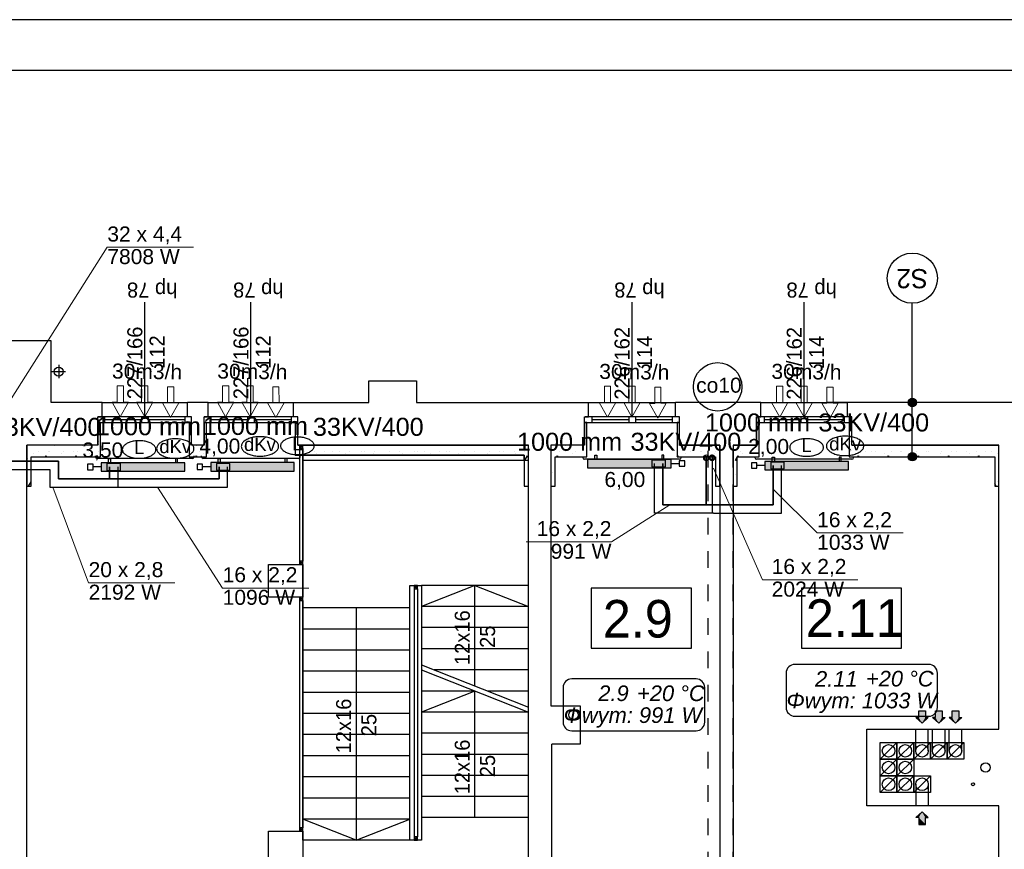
# Model space of a CAD drawing. Header units: millimetres. Extents: x 45180 to 119519, y 31297 to 302414.
# Tile 54 of 97: x 86534 to 98314, y 199821 to 209753. Entities that reach past the tile are written whole.
import ezdxf
from ezdxf.lldxf.tags import DXFTag

# ---------------------------------------------------------------- set-up
doc = ezdxf.new("R2010")
doc.units = ezdxf.units.MM
doc.header["$MEASUREMENT"] = 0
doc.linetypes.add('PHANTOM', pattern=[2.5, 1.25, -0.25, 0.25, -0.25, 0.25, -0.25])
doc.linetypes.add('Przerywana', pattern=[400, 200, -200])
doc.layers.get('0').update_dxf_attribs({"color": 252})
for name, color, linetype in [('#opisy', 7, 'Continuous'), ('#podkład', 252, 'Continuous'), ('_TABELA', 7, 'Continuous'), ('IS_Armatura_podłączeniowa_grz._dolnozas.', 7, 'SOLID'), ('IS_Armatura_Therm', 7, 'SOLID'), ('IS_Grafika', 7, 'SOLID'), ('IS_Grzejniki_Plan_rzut', 7, 'SOLID'), ('IS_Opisy_działek_Therm', 7, 'SOLID'), ('IS_Text_Armatury_Therm', 7, 'Continuous'), ('IS_Text_Konstrukcji', 7, 'Continuous'), ('IS_Text_Odbiornikow_Therm', 7, 'Continuous')]:
    doc.layers.add(name, color=color, linetype=linetype)
doc.layers.add('IS_Powrót', color=5, linetype='DASHDOT', lineweight=35)
doc.layers.add('IS_Zasilanie', color=1, linetype='SOLID', lineweight=30)
doc.styles.add('ARIAL', font='arial.ttf', dxfattribs={"width": 0.75})
doc.styles.add('GENERATED_STYLE_3', font='txt')
doc.styles.add('GENERATED_STYLE_4', font='txt')
doc.styles.add('GENERATED_STYLE_5', font='txt')
doc.styles.get("Standard").update_dxf_attribs({"font": 'arial.ttf', "bigfont": 'BIGFONT.SHX'})
tags = doc.linetypes.add('DASHDOT', pattern=[20, 10, -5, 0, -5]).pattern_tags.tags
tags[10:11] = [DXFTag(74, 4), DXFTag(75, 0), DXFTag(340, '0'), DXFTag(46, 0.0), DXFTag(50, 0.0), DXFTag(44, 0.0), DXFTag(45, 0.0)]
tags[8:9] = [DXFTag(74, 4), DXFTag(75, 0), DXFTag(340, '0'), DXFTag(46, 0.0), DXFTag(50, 0.0), DXFTag(44, 0.0), DXFTag(45, 0.0)]
tags[6:7] = [DXFTag(74, 4), DXFTag(75, 0), DXFTag(340, '0'), DXFTag(46, 0.0), DXFTag(50, 0.0), DXFTag(44, 0.0), DXFTag(45, 0.0)]
tags[4:5] = [DXFTag(74, 4), DXFTag(75, 0), DXFTag(340, '0'), DXFTag(46, 0.0), DXFTag(50, 0.0), DXFTag(44, 0.0), DXFTag(45, 0.0)]
tags = doc.linetypes.add('SOLID', pattern=[10, 10, 0]).pattern_tags.tags
tags[6:7] = [DXFTag(74, 4), DXFTag(75, 0), DXFTag(340, '0'), DXFTag(46, 0.0), DXFTag(50, 0.0), DXFTag(44, 0.0), DXFTag(45, 0.0)]
tags[4:5] = [DXFTag(74, 4), DXFTag(75, 0), DXFTag(340, '0'), DXFTag(46, 0.0), DXFTag(50, 0.0), DXFTag(44, 0.0), DXFTag(45, 0.0)]

# ---------------------------------------------------------------- blocks, each defined once
blk = doc.blocks.new('E210168')
at = {"color": 7, "lineweight": 13}
for p, q in [((19.4, 19.8), (19.4, 13.6)), ((19.4, 19.8), (37, 9.9)), ((19.4, 0), (37, 9.9)), ((19.4, 6.2), (19.4, 0))]:
    blk.add_line(p, q, dxfattribs=at)
blk.add_lwpolyline([(19.4, 13.6), (0, 13.6), (0, 6.2), (19.4, 6.2)], dxfattribs=at)

msp = doc.modelspace()

# ---------------------------------------------------------------- hatches: boundary and pattern name
at = {"layer": 'IS_Grzejniki_Plan_rzut', "ltscale": 10}
for points in [[(88508, 204448), (87508, 204448), (87508, 204348), (88508, 204348)], [(89819, 204450), (88819, 204450), (88819, 204350), (89819, 204350)], [(94329, 204489), (93329, 204489), (93329, 204389), (94329, 204389)], [(96450, 204465), (95450, 204465), (95450, 204365), (96450, 204365)]]:
    msp.add_hatch(color=251, dxfattribs=at).paths.add_polyline_path(points)

# ---------------------------------------------------------------- linework, layer by layer
at = {"layer": '#podkład', "linetype": 'Continuous'}
for p, q in [((88030, 205000), (88030, 206370)), ((89300, 205000), (89300, 206370)), ((93860, 205000), (93860, 206370)), ((95920, 205000), (95920, 206370)), ((97214, 205170), (97214, 206359)), ((86910, 205910), (86330, 205910)), ((86910, 205170), (86910, 205910)), ((87000, 205620), (87000, 205460)), ((86920, 205540), (87080, 205540)), ((90710, 205170), (90710, 205430)), ((90710, 205430), (91280, 205430)), ((91280, 205430), (91280, 205170)), ((87520, 205170), (86910, 205170)), ((87520, 205000), (87520, 205170)), ((87520, 205170), (88540, 205170)), ((88540, 205000), (88540, 205170)), ((88790, 205170), (88540, 205170)), ((88790, 205000), (88790, 205170)), ((88790, 205170), (89810, 205170)), ((89810, 205000), (89810, 205170)), ((89810, 205170), (90710, 205170)), ((91280, 205170), (93340, 205170)), ((93340, 205000), (93340, 205170)), ((93340, 205170), (94380, 205170)), ((94380, 205000), (94380, 205170)), ((95400, 205170), (94380, 205170)), ((95400, 205000), (95400, 205170)), ((95400, 205170), (96440, 205170)), ((98470, 205170), (96190, 205170)), ((96440, 205000), (96440, 205170)), ((97214, 204570), (97214, 205120)), ((87470, 204660), (87470, 205000)), ((87470, 205000), (87520, 205000)), ((88590, 205000), (87470, 205000)), ((87550, 205000), (87550, 204930)), ((87990, 205000), (87990, 204930)), ((88070, 205000), (88070, 204930)), ((88510, 205000), (88510, 204930)), ((88590, 205000), (88540, 205000)), ((88590, 204660), (88590, 205000)), ((88740, 204660), (88740, 205000)), ((88740, 205000), (88790, 205000)), ((89860, 205000), (88740, 205000)), ((88820, 205000), (88820, 204930)), ((89260, 205000), (89260, 204930)), ((89340, 205000), (89340, 204930)), ((89780, 205000), (89780, 204930)), ((89860, 205000), (89810, 205000)), ((89860, 204660), (89860, 205000)), ((93290, 204660), (93290, 205000)), ((93290, 205000), (93340, 205000)), ((94420, 205000), (93300, 205000)), ((93380, 205000), (93380, 204930)), ((93820, 205000), (93820, 204930)), ((93900, 205000), (93900, 204930)), ((94340, 205000), (94340, 204930)), ((94430, 205000), (94380, 205000)), ((94430, 204660), (94430, 205000)), ((95350, 204660), (95350, 205000)), ((95350, 205000), (95400, 205000)), ((96480, 205000), (95360, 205000)), ((95440, 205000), (95440, 204930)), ((95880, 205000), (95880, 204930)), ((95960, 205000), (95960, 204930)), ((96400, 205000), (96400, 204930)), ((96490, 205000), (96440, 205000)), ((96490, 204660), (96490, 205000)), ((87470, 204930), (88590, 204930)), ((87500, 204930), (87470, 204930)), ((87470, 204930), (87470, 204660)), ((87500, 204520), (87500, 204930)), ((87550, 204965), (87990, 204965)), ((88070, 204965), (88510, 204965)), ((88560, 204930), (88560, 204520)), ((88590, 204930), (88560, 204930)), ((88583, 204925), (88583, 204925)), ((88590, 204660), (88590, 204930)), ((88740, 204930), (89860, 204930)), ((88770, 204930), (88740, 204930)), ((88740, 204930), (88740, 204660)), ((88770, 204520), (88770, 204930)), ((88820, 204965), (89260, 204965)), ((89340, 204965), (89780, 204965)), ((89830, 204930), (89830, 204540)), ((89860, 204930), (89830, 204930)), ((89860, 204660), (89860, 204930)), ((93320, 204930), (93290, 204930)), ((93290, 204930), (93290, 204660)), ((93300, 204930), (94420, 204930)), ((93320, 204520), (93320, 204930)), ((93380, 204965), (93820, 204965)), ((93900, 204965), (94340, 204965)), ((94430, 204930), (94400, 204930)), ((94400, 204930), (94400, 204520)), ((94430, 204660), (94430, 204930)), ((95380, 204930), (95350, 204930)), ((95350, 204930), (95350, 204660)), ((95360, 204930), (96480, 204930)), ((95372, 204925), (95372, 204925)), ((95380, 204520), (95380, 204930)), ((95440, 204965), (95880, 204965)), ((95960, 204965), (96400, 204965)), ((96490, 204930), (96460, 204930)), ((96460, 204930), (96460, 204520)), ((96490, 204660), (96490, 204930)), ((87479, 204826), (87479, 204826)), ((88753, 204756), (88753, 204756)), ((89835, 204819), (89835, 204819)), ((96475, 204840), (96475, 204840)), ((96479, 204826), (96479, 204826)), ((86620, 195600), (86620, 204660)), ((87470, 204660), (86620, 204660)), ((86620, 204660), (86620, 204170)), ((87470, 204660), (86620, 204660)), ((86950, 204650), (86950, 204650)), ((87289, 204650), (87289, 204650)), ((87479, 204706), (87479, 204706)), ((87480, 204671), (87480, 204671)), ((88562, 204734), (88562, 204734)), ((88740, 204660), (88590, 204660)), ((88740, 204660), (88590, 204660)), ((88647, 204650), (88647, 204650)), ((89856, 204671), (89856, 204671)), ((89860, 204660), (92620, 204660)), ((92620, 204660), (89860, 204660)), ((89920, 204660), (89880, 204660)), ((89880, 204660), (89880, 204620)), ((89880, 204620), (89920, 204660)), ((89880, 204660), (89920, 204620)), ((89920, 199930), (89920, 204660)), ((89920, 204620), (89920, 204660)), ((90005, 204650), (90005, 204650)), ((90344, 204650), (90344, 204650)), ((90684, 204650), (90684, 204650)), ((91023, 204650), (91023, 204650)), ((91362, 204650), (91362, 204650)), ((91702, 204650), (91702, 204650)), ((92041, 204650), (92041, 204650)), ((92381, 204650), (92381, 204650)), ((92620, 199420), (92620, 204660)), ((92620, 204170), (92620, 204660)), ((93290, 204660), (92890, 204660)), ((92890, 204660), (92890, 201540)), ((92890, 204660), (92890, 204170)), ((93290, 204660), (92890, 204660)), ((93059, 204650), (93059, 204650)), ((93314, 204734), (93314, 204734)), ((94417, 204650), (94417, 204650)), ((94430, 204660), (94910, 204660)), ((94910, 204660), (94430, 204660)), ((94756, 204650), (94756, 204650)), ((94910, 204660), (94910, 198390)), ((94910, 204170), (94910, 204660)), ((95070, 204660), (95350, 204660)), ((95070, 204660), (95070, 198390)), ((95070, 204660), (95070, 204170)), ((95350, 204660), (95070, 204660)), ((95096, 204650), (95096, 204650)), ((95350, 204734), (95350, 204734)), ((96479, 204706), (96479, 204706)), ((96490, 204660), (98250, 204660)), ((98250, 204660), (96490, 204660)), ((96793, 204650), (96793, 204650)), ((97132, 204650), (97132, 204650)), ((97472, 204650), (97472, 204650)), ((97811, 204650), (97811, 204650)), ((98151, 204650), (98151, 204650)), ((98250, 201260), (98250, 204660)), ((98250, 204170), (98250, 204660)), ((86670, 204170), (86670, 204520)), ((86670, 204520), (87500, 204520)), ((86695, 204565), (86695, 204565)), ((86759, 204586), (86759, 204586)), ((86841, 204520), (86849, 204533)), ((86856, 204520), (86849, 204533)), ((86879, 204586), (86879, 204586)), ((86886, 204586), (86886, 204586)), ((87035, 204565), (87035, 204565)), ((87059, 204586), (87059, 204586)), ((87179, 204586), (87179, 204586)), ((87201, 204520), (87209, 204533)), ((87216, 204520), (87209, 204533)), ((87226, 204586), (87226, 204586)), ((87359, 204586), (87359, 204586)), ((87374, 204565), (87374, 204565)), ((87440, 204520), (87440, 204530)), ((87479, 204586), (87479, 204586)), ((88560, 204520), (88770, 204520)), ((88583, 204586), (88583, 204586)), ((88620, 204520), (88620, 204530)), ((88641, 204520), (88649, 204533)), ((88656, 204520), (88649, 204533)), ((88679, 204586), (88679, 204586)), ((88710, 204520), (88710, 204530)), ((88732, 204565), (88732, 204565)), ((89830, 204540), (92570, 204540)), ((89879, 204586), (89879, 204586)), ((89880, 204620), (89920, 204620)), ((89880, 204620), (89880, 203270)), ((89890, 204520), (89890, 204530)), ((89920, 204620), (89920, 203270)), ((92570, 204540), (89920, 204540)), ((89920, 204540), (89920, 204480)), ((89941, 204586), (89941, 204586)), ((90059, 204586), (90059, 204586)), ((90090, 204565), (90090, 204565)), ((90179, 204586), (90179, 204586)), ((90280, 204586), (90280, 204586)), ((90359, 204586), (90359, 204586)), ((90429, 204565), (90429, 204565)), ((90479, 204586), (90479, 204586)), ((90620, 204586), (90620, 204586)), ((90659, 204586), (90659, 204586)), ((90768, 204565), (90768, 204565)), ((90779, 204586), (90779, 204586)), ((90959, 204586), (90959, 204586)), ((90959, 204586), (90959, 204586)), ((91079, 204586), (91079, 204586)), ((91108, 204565), (91108, 204565)), ((91259, 204586), (91259, 204586)), ((91299, 204586), (91299, 204586)), ((91379, 204586), (91379, 204586)), ((91447, 204565), (91447, 204565)), ((91559, 204586), (91559, 204586)), ((91638, 204586), (91638, 204586)), ((91679, 204586), (91679, 204586)), ((91787, 204565), (91787, 204565)), ((91859, 204586), (91859, 204586)), ((91978, 204586), (91978, 204586)), ((91979, 204586), (91979, 204586)), ((92126, 204565), (92126, 204565)), ((92159, 204586), (92159, 204586)), ((92279, 204586), (92279, 204586)), ((92317, 204586), (92317, 204586)), ((92459, 204586), (92459, 204586)), ((92465, 204565), (92465, 204565)), ((92570, 204540), (92570, 204170)), ((92570, 204480), (92570, 204540)), ((92579, 204586), (92579, 204586)), ((92579, 204481), (92609, 204533)), ((92620, 204514), (92609, 204533)), ((92940, 204170), (92940, 204520)), ((92940, 204520), (93320, 204520)), ((92961, 204520), (92969, 204533)), ((92976, 204520), (92969, 204533)), ((92996, 204586), (92996, 204586)), ((93059, 204586), (93059, 204586)), ((93144, 204565), (93144, 204565)), ((93179, 204586), (93179, 204586)), ((93270, 204510), (93270, 204520)), ((94400, 204520), (94860, 204520)), ((94401, 204520), (94409, 204533)), ((94416, 204520), (94409, 204533)), ((94450, 204510), (94450, 204520)), ((94502, 204565), (94502, 204565)), ((94559, 204586), (94559, 204586)), ((94679, 204586), (94679, 204586)), ((94693, 204586), (94693, 204586)), ((94761, 204520), (94769, 204533)), ((94776, 204520), (94769, 204533)), ((94841, 204565), (94841, 204565)), ((94859, 204586), (94859, 204586)), ((94860, 204520), (94860, 204170)), ((95099, 204481), (95120, 204518)), ((95120, 204170), (95120, 204520)), ((95120, 204520), (95380, 204520)), ((95121, 204520), (95129, 204533)), ((95136, 204520), (95129, 204533)), ((95159, 204586), (95159, 204586)), ((95181, 204565), (95181, 204565)), ((95279, 204586), (95279, 204586)), ((95330, 204510), (95330, 204520)), ((95372, 204586), (95372, 204586)), ((96460, 204520), (98200, 204520)), ((96479, 204586), (96479, 204586)), ((96510, 204510), (96510, 204520)), ((96538, 204565), (96538, 204565)), ((96561, 204520), (96569, 204533)), ((96576, 204520), (96569, 204533)), ((96659, 204586), (96659, 204586)), ((96729, 204586), (96729, 204586)), ((96779, 204586), (96779, 204586)), ((96878, 204565), (96878, 204565)), ((96921, 204520), (96929, 204533)), ((96936, 204520), (96929, 204533)), ((96959, 204586), (96959, 204586)), ((97069, 204586), (97069, 204586)), ((97079, 204586), (97079, 204586)), ((97217, 204565), (97217, 204565)), ((97259, 204586), (97259, 204586)), ((97281, 204520), (97289, 204533)), ((97296, 204520), (97289, 204533)), ((97379, 204586), (97379, 204586)), ((97408, 204586), (97408, 204586)), ((97557, 204565), (97557, 204565)), ((97559, 204586), (97559, 204586)), ((97641, 204520), (97649, 204533)), ((97656, 204520), (97649, 204533)), ((97679, 204586), (97679, 204586)), ((97748, 204586), (97748, 204586)), ((97859, 204586), (97859, 204586)), ((97896, 204565), (97896, 204565)), ((97979, 204586), (97979, 204586)), ((98001, 204520), (98009, 204533)), ((98016, 204520), (98009, 204533)), ((98087, 204586), (98087, 204586)), ((98159, 204586), (98159, 204586)), ((98200, 204520), (98200, 204170)), ((98235, 204565), (98235, 204565)), ((86632, 204501), (86632, 204501)), ((88600, 204500), (87460, 204500)), ((89870, 204500), (88730, 204500)), ((89920, 204480), (92570, 204480)), ((92579, 204481), (92620, 204481)), ((92579, 204466), (92579, 204466)), ((92939, 204481), (92940, 204484)), ((92939, 204481), (92940, 204481)), ((94430, 204490), (93290, 204490)), ((94863, 204416), (94863, 204416)), ((95099, 204481), (95120, 204481)), ((95117, 204501), (95117, 204501)), ((96490, 204490), (95350, 204490)), ((92572, 204331), (92572, 204331)), ((92579, 204346), (92579, 204346)), ((92911, 204331), (92911, 204331)), ((95096, 204310), (95096, 204310)), ((86620, 204170), (86670, 204170)), ((86639, 204170), (86669, 204222)), ((86670, 204219), (86669, 204222)), ((92570, 204170), (92620, 204170)), ((92579, 204226), (92579, 204226)), ((92890, 204170), (92940, 204170)), ((94860, 204170), (94910, 204170)), ((95070, 204170), (95120, 204170)), ((98219, 204170), (98200, 204202)), ((98200, 204170), (98250, 204170)), ((98235, 204225), (98235, 204225)), ((89510, 202840), (89510, 203230)), ((89510, 203230), (89920, 203230)), ((89920, 203270), (89880, 203270)), ((89880, 203270), (89880, 203230)), ((89880, 203230), (89920, 203270)), ((89880, 203270), (89920, 203230)), ((89880, 203230), (89920, 203230)), ((89920, 203230), (89920, 203270)), ((89920, 203230), (89920, 202840)), ((91200, 202710), (91200, 202980)), ((91200, 202980), (91340, 202980)), ((91295, 202980), (91255, 202980)), ((91255, 202980), (91255, 202940)), ((91255, 202940), (91295, 202980)), ((91255, 202980), (91295, 202940)), ((91255, 202940), (91295, 202940)), ((91255, 202940), (91255, 199970)), ((91295, 202940), (91295, 202980)), ((91295, 202940), (91295, 199970)), ((92620, 202980), (91340, 202980)), ((91980, 202980), (91340, 202727)), ((91340, 202980), (91340, 200200)), ((91980, 202980), (92620, 202727)), ((91980, 201776), (91980, 202980)), ((94571, 202949), (93371, 202949)), ((93371, 202949), (93371, 202229)), ((94571, 202229), (94571, 202949)), ((97086, 202949), (95886, 202949)), ((95886, 202949), (95886, 202229)), ((97086, 202229), (97086, 202949)), ((89920, 202840), (89510, 202840)), ((89920, 202840), (89880, 202840)), ((89880, 202840), (89880, 202800)), ((89880, 202800), (89920, 202840)), ((89880, 202840), (89920, 202800)), ((89880, 202800), (89920, 202800)), ((89880, 202800), (89880, 200080)), ((89920, 202800), (89920, 202840)), ((89920, 202800), (89920, 200080)), ((91200, 202710), (89920, 202710)), ((90560, 202710), (90560, 199930)), ((91200, 199930), (91200, 202710)), ((92620, 202727), (91340, 202727)), ((91200, 202457), (89920, 202457)), ((92620, 202475), (91340, 202475)), ((91200, 202205), (89920, 202205)), ((92620, 202222), (91340, 202222)), ((93371, 202229), (94571, 202229)), ((95886, 202229), (97086, 202229)), ((91200, 201952), (89920, 201952)), ((91340, 202029), (92620, 201524)), ((91340, 201969), (92620, 201464)), ((92620, 201969), (91492, 201969)), ((91200, 201699), (89920, 201699)), ((91980, 201716), (91340, 201464)), ((91980, 201716), (91340, 201716)), ((91980, 200200), (91980, 201716)), ((92620, 201716), (92132, 201716)), ((92620, 201464), (91340, 201464)), ((92890, 201540), (93240, 201540)), ((93240, 201540), (93240, 201080)), ((97290, 201400), (97290, 201480)), ((97290, 201480), (97370, 201480)), ((97370, 201480), (97370, 201400)), ((97490, 201400), (97490, 201480)), ((97490, 201480), (97570, 201480)), ((97570, 201480), (97570, 201400)), ((97690, 201400), (97690, 201480)), ((97690, 201480), (97770, 201480)), ((97770, 201480), (97770, 201400)), ((91200, 201446), (89920, 201446)), ((97330, 201330), (97255, 201400)), ((97290, 201400), (97255, 201400)), ((97330, 201330), (97405, 201400)), ((97370, 201400), (97405, 201400)), ((97530, 201330), (97455, 201400)), ((97490, 201400), (97455, 201400)), ((97530, 201330), (97605, 201400)), ((97570, 201400), (97605, 201400)), ((97730, 201330), (97655, 201400)), ((97690, 201400), (97655, 201400)), ((97730, 201330), (97805, 201400)), ((97770, 201400), (97805, 201400)), ((96670, 201260), (98250, 201260)), ((96670, 200340), (96670, 201260)), ((97255, 201000), (97255, 201260)), ((97405, 201000), (97405, 201260)), ((97455, 201000), (97455, 201260)), ((97605, 201000), (97605, 201260)), ((97655, 201000), (97655, 201260)), ((97805, 201000), (97805, 201260)), ((91200, 201194), (89920, 201194)), ((92620, 201211), (91340, 201211)), ((92900, 199420), (92900, 201080)), ((93240, 201080), (92900, 201080)), ((96830, 200900), (96830, 201100)), ((96830, 201100), (97030, 201100)), ((96830, 200900), (97030, 201100)), ((97030, 201100), (97030, 200900)), ((97030, 200900), (97030, 201100)), ((97030, 201100), (97230, 201100)), ((97030, 200900), (97230, 201100)), ((97230, 200900), (97230, 201100)), ((97230, 201100), (97430, 201100)), ((97230, 200900), (97430, 201100)), ((97230, 201100), (97230, 200900)), ((97430, 201100), (97430, 200900)), ((97430, 200900), (97430, 201100)), ((97430, 201100), (97630, 201100)), ((97430, 200900), (97630, 201100)), ((97630, 200900), (97630, 201100)), ((97630, 200900), (97830, 201100)), ((97630, 201100), (97830, 201100)), ((97630, 201100), (97630, 200900)), ((97830, 201100), (97830, 200900)), ((91200, 200941), (89920, 200941)), ((92620, 200958), (91340, 200958)), ((97030, 200900), (96830, 200900)), ((96830, 200700), (96830, 200900)), ((96830, 200900), (97030, 200900)), ((96830, 200700), (97030, 200900)), ((97030, 200700), (97030, 200900)), ((97030, 200700), (97230, 200900)), ((97030, 200900), (97230, 200900)), ((97030, 200900), (97030, 200700)), ((97230, 200900), (97030, 200900)), ((97430, 200900), (97230, 200900)), ((97230, 200900), (97230, 200700)), ((97630, 200900), (97430, 200900)), ((97830, 200900), (97630, 200900)), ((91200, 200688), (89920, 200688)), ((92620, 200705), (91340, 200705)), ((96830, 200500), (96830, 200700)), ((96830, 200700), (97030, 200700)), ((96830, 200500), (97030, 200700)), ((97030, 200700), (96830, 200700)), ((97030, 200700), (97030, 200500)), ((97030, 200500), (97030, 200700)), ((97030, 200700), (97230, 200700)), ((97030, 200500), (97230, 200700)), ((97230, 200700), (97030, 200700)), ((97230, 200700), (97230, 200500)), ((97230, 200500), (97230, 200700)), ((97230, 200700), (97430, 200700)), ((97230, 200500), (97430, 200700)), ((97430, 200700), (97430, 200500)), ((97255, 200600), (97255, 200340)), ((97405, 200600), (97405, 200340)), ((91200, 200435), (89920, 200435)), ((92620, 200453), (91340, 200453)), ((97030, 200500), (96830, 200500)), ((97230, 200500), (97030, 200500)), ((97430, 200500), (97230, 200500)), ((98250, 200340), (96670, 200340)), ((98250, 198390), (98250, 200340)), ((91200, 200183), (89920, 200183)), ((90560, 199930), (89920, 200183)), ((90560, 199930), (91200, 200183)), ((92620, 200200), (91340, 200200)), ((91340, 200200), (91340, 199930)), ((97330, 200270), (97255, 200200)), ((97290, 200200), (97255, 200200)), ((97290, 200200), (97290, 200120)), ((97330, 200270), (97405, 200200)), ((97370, 200120), (97370, 200200)), ((97370, 200200), (97405, 200200)), ((89920, 200080), (89880, 200080)), ((89880, 200080), (89880, 200040)), ((89880, 200040), (89920, 200080)), ((89880, 200080), (89920, 200040)), ((89920, 200040), (89920, 200080)), ((97290, 200120), (97370, 200120)), ((89510, 199650), (89510, 200040)), ((89510, 200040), (89920, 200040)), ((89880, 200040), (89920, 200040)), ((89920, 200040), (89920, 199650)), ((91200, 199930), (89920, 199930)), ((91340, 199930), (91200, 199930)), ((91295, 199970), (91255, 199970)), ((91255, 199970), (91255, 199930)), ((91255, 199930), (91295, 199970)), ((91255, 199970), (91295, 199930)), ((91255, 199930), (91295, 199930)), ((91295, 199930), (91295, 199970))]:
    msp.add_line(p, q, dxfattribs=at)
at = {"layer": '#podkład', "linetype": 'Przerywana'}
for p, q in [((94770, 198390), (94770, 204660)), ((95070, 198390), (95070, 204660))]:
    msp.add_line(p, q, dxfattribs=at)
at = {"layer": '#podkład', "linetype": 'Continuous'}
for centre, radius in [((97214, 206659), 300), ((87000, 205540), 55), ((97214, 205170), 50), ((97214, 204520), 50), ((93160, 201430), 55), ((96930, 201000), 75), ((97130, 201000), 75), ((97330, 201000), 75), ((97530, 201000), 75), ((97730, 201000), 75), ((96930, 200800), 75), ((97130, 200800), 75), ((98090, 200800), 55), ((96930, 200600), 75), ((97130, 200600), 75), ((97330, 200600), 75), ((97940, 200600), 17.5)]:
    msp.add_circle(centre, radius, dxfattribs=at)
for centre, start, end in [((87460, 204520), 180, 270), ((88600, 204520), 270, 0), ((88730, 204520), 180, 270), ((89870, 204520), 270, 0), ((93290, 204510), 180, 270), ((94430, 204510), 270, 0), ((95350, 204510), 180, 270), ((96490, 204510), 270, 0)]:
    msp.add_arc(centre, 20, start, end, dxfattribs=at)
at = {"layer": '#podkład', "linetype": 'Continuous', "extrusion": (0, 0, -1)}
for points in [[(-97168, 205151), (-97168, 205189), (-97164, 205170)], [(-97168, 205189), (-97179, 205135), (-97179, 205205)], [(-97168, 205189), (-97168, 205151), (-97179, 205135)], [(-97179, 205205), (-97195, 205124), (-97195, 205216)], [(-97179, 205205), (-97179, 205135), (-97195, 205124)], [(-97195, 205216), (-97214, 205120), (-97214, 205220)], [(-97195, 205216), (-97195, 205124), (-97214, 205120)], [(-97214, 205220), (-97214, 205120), (-97233, 205124)], [(-97214, 205220), (-97233, 205124), (-97233, 205216)], [(-97233, 205216), (-97233, 205124), (-97250, 205135)], [(-97233, 205216), (-97250, 205135), (-97250, 205205)], [(-97250, 205205), (-97250, 205135), (-97261, 205151)], [(-97250, 205205), (-97261, 205151), (-97261, 205189)], [(-97261, 205189), (-97261, 205151), (-97264, 205170)], [(-97168, 204501), (-97168, 204539), (-97164, 204520)], [(-97168, 204539), (-97179, 204485), (-97179, 204555)], [(-97168, 204539), (-97168, 204501), (-97179, 204485)], [(-97179, 204555), (-97195, 204474), (-97195, 204566)], [(-97179, 204555), (-97179, 204485), (-97195, 204474)], [(-97195, 204566), (-97214, 204470), (-97214, 204570)], [(-97195, 204566), (-97195, 204474), (-97214, 204470)], [(-97214, 204570), (-97214, 204470), (-97233, 204474)], [(-97214, 204570), (-97233, 204474), (-97233, 204566)], [(-97233, 204566), (-97233, 204474), (-97250, 204485)], [(-97233, 204566), (-97250, 204485), (-97250, 204555)], [(-97250, 204555), (-97250, 204485), (-97261, 204501)], [(-97250, 204555), (-97261, 204501), (-97261, 204539)], [(-97261, 204539), (-97261, 204501), (-97264, 204520)], [(-97290, 201400), (-97330, 201330), (-97290, 201480)], [(-97290, 201480), (-97330, 201330), (-97370, 201480)], [(-97370, 201480), (-97330, 201330), (-97370, 201400)], [(-97490, 201400), (-97530, 201330), (-97490, 201480)], [(-97490, 201480), (-97530, 201330), (-97570, 201480)], [(-97570, 201480), (-97530, 201330), (-97570, 201400)], [(-97690, 201400), (-97730, 201330), (-97690, 201480)], [(-97690, 201480), (-97730, 201330), (-97770, 201480)], [(-97770, 201480), (-97730, 201330), (-97770, 201400)], [(-97330, 201330), (-97290, 201400), (-97255, 201400)], [(-97405, 201400), (-97370, 201400), (-97330, 201330)], [(-97530, 201330), (-97490, 201400), (-97455, 201400)], [(-97605, 201400), (-97570, 201400), (-97530, 201330)], [(-97730, 201330), (-97690, 201400), (-97655, 201400)], [(-97805, 201400), (-97770, 201400), (-97730, 201330)], [(-97330, 200270), (-97255, 200200), (-97290, 200200)], [(-97290, 200200), (-97370, 200120), (-97330, 200270)], [(-97370, 200120), (-97290, 200200), (-97290, 200120)], [(-97330, 200270), (-97370, 200120), (-97370, 200200)], [(-97330, 200270), (-97370, 200200), (-97405, 200200)]]:
    msp.add_solid(points, dxfattribs=at)
at = {"layer": '_TABELA', "color": 7}
for p, q in [((115838, 209753), (53838, 209753)), ((115238, 209143), (56338, 209143))]:
    msp.add_line(p, q, dxfattribs=at)
at = {"layer": 'IS_Armatura_podłączeniowa_grz._dolnozas.', "ltscale": 10}
for p, q in [((87738, 204438), (87578, 204438)), ((87578, 204438), (87578, 204358)), ((87738, 204358), (87738, 204438)), ((87738, 204438), (87738, 204438)), ((89049, 204440), (88889, 204440)), ((88889, 204440), (88889, 204360)), ((89049, 204360), (89049, 204440)), ((89049, 204440), (89049, 204440)), ((94259, 204479), (94099, 204479)), ((94099, 204479), (94099, 204399)), ((94259, 204399), (94259, 204479)), ((94259, 204479), (94259, 204479)), ((95680, 204455), (95520, 204455)), ((95520, 204455), (95520, 204375)), ((95680, 204375), (95680, 204455)), ((95680, 204455), (95680, 204455)), ((87578, 204358), (87738, 204358)), ((88889, 204360), (89049, 204360)), ((94099, 204399), (94259, 204399)), ((95520, 204375), (95680, 204375))]:
    msp.add_line(p, q, dxfattribs=at)
at = {"layer": 'IS_Armatura_Therm', "ltscale": 10}
for p, q in [((87411, 204430), (87346, 204430)), ((87346, 204430), (87346, 204365)), ((87411, 204365), (87411, 204430)), ((88722, 204432), (88657, 204432)), ((88657, 204432), (88657, 204367)), ((88722, 204367), (88722, 204432)), ((88819, 204400), (88722, 204400)), ((94329, 204439), (94426, 204439)), ((94491, 204471), (94426, 204471)), ((94426, 204471), (94426, 204406)), ((94426, 204406), (94491, 204406)), ((94491, 204406), (94491, 204471)), ((95353, 204448), (95288, 204448)), ((95288, 204448), (95288, 204383)), ((95353, 204383), (95353, 204448)), ((95450, 204415), (95353, 204415)), ((87346, 204365), (87411, 204365)), ((87508, 204398), (87411, 204398)), ((88657, 204367), (88722, 204367)), ((95288, 204383), (95353, 204383))]:
    msp.add_line(p, q, dxfattribs=at)
at = {"layer": 'IS_Grafika', "ltscale": 10}
msp.add_circle((94884, 205358), 290, dxfattribs=at)
for points, knots in [([(89408, 204761), (89397, 204761), (89376, 204760), (89344, 204757), (89315, 204751), (89287, 204743), (89262, 204733), (89240, 204722), (89221, 204709), (89206, 204695), (89194, 204679), (89187, 204662), (89185, 204650), (89185, 204645)], [0, 0, 0, 0, 33.024043, 64.733497, 94.961552, 123.540383, 150.314771, 175.16102, 198.015155, 218.916387, 238.072713, 255.947572, 273.334314, 273.334314, 273.334314, 273.334314]), ([(89632, 204645), (89632, 204650), (89630, 204662), (89623, 204679), (89611, 204695), (89596, 204709), (89577, 204722), (89555, 204733), (89530, 204743), (89502, 204751), (89472, 204757), (89441, 204760), (89419, 204761), (89408, 204761)], [0, 0, 0, 0, 17.386742, 35.2616, 54.417927, 75.319159, 98.173293, 123.019543, 149.793931, 178.372762, 208.600817, 240.310271, 273.334314, 273.334314, 273.334314, 273.334314]), ([(89857, 204756), (89847, 204756), (89827, 204755), (89799, 204752), (89772, 204747), (89747, 204740), (89725, 204731), (89705, 204721), (89688, 204709), (89674, 204696), (89663, 204682), (89657, 204667), (89655, 204656), (89655, 204651)], [0, 0, 0, 0, 29.81303, 58.439291, 85.728194, 111.528232, 135.699277, 158.129661, 178.761629, 197.63058, 214.924287, 231.061128, 246.757311, 246.757311, 246.757311, 246.757311]), ([(90058, 204651), (90058, 204656), (90057, 204667), (90050, 204682), (90040, 204696), (90026, 204709), (90009, 204721), (89989, 204731), (89966, 204740), (89941, 204747), (89915, 204752), (89886, 204755), (89867, 204756), (89857, 204756)], [0, 0, 0, 0, 15.696184, 31.833024, 49.126731, 67.995682, 88.62765, 111.058035, 135.229079, 161.029117, 188.31802, 216.944282, 246.757311, 246.757311, 246.757311, 246.757311]), ([(96410, 204767), (96399, 204767), (96377, 204767), (96346, 204763), (96316, 204757), (96289, 204749), (96264, 204739), (96242, 204728), (96223, 204715), (96207, 204701), (96196, 204685), (96188, 204668), (96187, 204657), (96187, 204651)], [0, 0, 0, 0, 33.024043, 64.733497, 94.961552, 123.540383, 150.314771, 175.16102, 198.015155, 218.916387, 238.072713, 255.947572, 273.334314, 273.334314, 273.334314, 273.334314]), ([(96633, 204651), (96633, 204657), (96632, 204668), (96624, 204685), (96613, 204701), (96597, 204715), (96578, 204728), (96556, 204739), (96531, 204749), (96504, 204757), (96474, 204763), (96443, 204767), (96421, 204767), (96410, 204767)], [0, 0, 0, 0, 17.386742, 35.2616, 54.417927, 75.319159, 98.173293, 123.019543, 149.793931, 178.372762, 208.600817, 240.310271, 273.334314, 273.334314, 273.334314, 273.334314]), ([(87963, 204712), (87953, 204712), (87933, 204712), (87905, 204708), (87878, 204703), (87853, 204696), (87831, 204687), (87811, 204677), (87794, 204665), (87780, 204652), (87769, 204638), (87763, 204623), (87761, 204612), (87761, 204607)], [0, 0, 0, 0, 29.81303, 58.439291, 85.728194, 111.528232, 135.699277, 158.129661, 178.761629, 197.63058, 214.924287, 231.061128, 246.757311, 246.757311, 246.757311, 246.757311]), ([(88164, 204607), (88164, 204612), (88163, 204623), (88156, 204638), (88146, 204652), (88132, 204665), (88115, 204677), (88095, 204687), (88072, 204696), (88047, 204703), (88021, 204708), (87992, 204712), (87973, 204712), (87963, 204712)], [0, 0, 0, 0, 15.696184, 31.833024, 49.126731, 67.995682, 88.62765, 111.058035, 135.229079, 161.029117, 188.31802, 216.944282, 246.757311, 246.757311, 246.757311, 246.757311]), ([(88395, 204735), (88384, 204735), (88363, 204734), (88331, 204731), (88301, 204725), (88274, 204717), (88249, 204707), (88227, 204696), (88208, 204683), (88193, 204669), (88181, 204653), (88174, 204636), (88172, 204624), (88172, 204619)], [0, 0, 0, 0, 33.024043, 64.733497, 94.961552, 123.540383, 150.314771, 175.16102, 198.015155, 218.916387, 238.072713, 255.947572, 273.334314, 273.334314, 273.334314, 273.334314]), ([(88618, 204619), (88618, 204624), (88617, 204636), (88609, 204653), (88598, 204669), (88582, 204683), (88563, 204696), (88541, 204707), (88516, 204717), (88489, 204725), (88459, 204731), (88428, 204734), (88406, 204735), (88395, 204735)], [0, 0, 0, 0, 17.386742, 35.2616, 54.417927, 75.319159, 98.173293, 123.019543, 149.793931, 178.372762, 208.600817, 240.310271, 273.334314, 273.334314, 273.334314, 273.334314]), ([(89185, 204645), (89185, 204639), (89187, 204627), (89194, 204610), (89206, 204595), (89221, 204580), (89240, 204567), (89262, 204556), (89287, 204546), (89315, 204538), (89344, 204533), (89376, 204529), (89397, 204528), (89408, 204528)], [0, 0, 0, 0, 17.386742, 35.2616, 54.417927, 75.319159, 98.173293, 123.019543, 149.793931, 178.372762, 208.600817, 240.310271, 273.334314, 273.334314, 273.334314, 273.334314]), ([(89408, 204528), (89419, 204528), (89441, 204529), (89472, 204533), (89502, 204538), (89530, 204546), (89555, 204556), (89577, 204567), (89596, 204580), (89611, 204595), (89623, 204610), (89630, 204627), (89632, 204639), (89632, 204645)], [0, 0, 0, 0, 33.024043, 64.733497, 94.961552, 123.540383, 150.314771, 175.16102, 198.015155, 218.916387, 238.072713, 255.947572, 273.334314, 273.334314, 273.334314, 273.334314]), ([(89655, 204651), (89655, 204646), (89657, 204635), (89663, 204620), (89674, 204606), (89688, 204593), (89705, 204581), (89725, 204571), (89747, 204562), (89772, 204555), (89799, 204550), (89827, 204546), (89847, 204546), (89857, 204546)], [0, 0, 0, 0, 15.696184, 31.833024, 49.126731, 67.995682, 88.62765, 111.058035, 135.229079, 161.029117, 188.31802, 216.944282, 246.757311, 246.757311, 246.757311, 246.757311]), ([(89857, 204546), (89867, 204546), (89886, 204546), (89915, 204550), (89941, 204555), (89966, 204562), (89989, 204571), (90009, 204581), (90026, 204593), (90040, 204606), (90050, 204620), (90057, 204635), (90058, 204646), (90058, 204651)], [0, 0, 0, 0, 29.81303, 58.439291, 85.728194, 111.528232, 135.699277, 158.129661, 178.761629, 197.63058, 214.924287, 231.061128, 246.757311, 246.757311, 246.757311, 246.757311]), ([(95949, 204737), (95939, 204737), (95920, 204736), (95892, 204733), (95865, 204727), (95840, 204720), (95817, 204712), (95798, 204701), (95780, 204690), (95766, 204677), (95756, 204663), (95749, 204647), (95748, 204637), (95748, 204632)], [0, 0, 0, 0, 29.81303, 58.439291, 85.728194, 111.528232, 135.699277, 158.129661, 178.761629, 197.63058, 214.924287, 231.061128, 246.757311, 246.757311, 246.757311, 246.757311]), ([(96151, 204632), (96151, 204637), (96149, 204647), (96143, 204663), (96132, 204677), (96118, 204690), (96101, 204701), (96081, 204712), (96059, 204720), (96034, 204727), (96007, 204733), (95979, 204736), (95959, 204737), (95949, 204737)], [0, 0, 0, 0, 15.696184, 31.833024, 49.126731, 67.995682, 88.62765, 111.058035, 135.229079, 161.029117, 188.31802, 216.944282, 246.757311, 246.757311, 246.757311, 246.757311]), ([(96187, 204651), (96187, 204645), (96188, 204633), (96196, 204616), (96207, 204601), (96223, 204587), (96242, 204574), (96264, 204562), (96289, 204553), (96316, 204545), (96346, 204539), (96377, 204535), (96399, 204534), (96410, 204534)], [0, 0, 0, 0, 17.386742, 35.2616, 54.417927, 75.319159, 98.173293, 123.019543, 149.793931, 178.372762, 208.600817, 240.310271, 273.334314, 273.334314, 273.334314, 273.334314]), ([(96410, 204534), (96421, 204534), (96443, 204535), (96474, 204539), (96504, 204545), (96531, 204553), (96556, 204562), (96578, 204574), (96597, 204587), (96613, 204601), (96624, 204616), (96632, 204633), (96633, 204645), (96633, 204651)], [0, 0, 0, 0, 33.024043, 64.733497, 94.961552, 123.540383, 150.314771, 175.16102, 198.015155, 218.916387, 238.072713, 255.947572, 273.334314, 273.334314, 273.334314, 273.334314]), ([(87761, 204607), (87761, 204602), (87763, 204591), (87769, 204576), (87780, 204562), (87794, 204549), (87811, 204537), (87831, 204527), (87853, 204518), (87878, 204511), (87905, 204506), (87933, 204503), (87953, 204502), (87963, 204502)], [0, 0, 0, 0, 15.696184, 31.833024, 49.126731, 67.995682, 88.62765, 111.058035, 135.229079, 161.029117, 188.31802, 216.944282, 246.757311, 246.757311, 246.757311, 246.757311]), ([(87963, 204502), (87973, 204502), (87992, 204503), (88021, 204506), (88047, 204511), (88072, 204518), (88095, 204527), (88115, 204537), (88132, 204549), (88146, 204562), (88156, 204576), (88163, 204591), (88164, 204602), (88164, 204607)], [0, 0, 0, 0, 29.81303, 58.439291, 85.728194, 111.528232, 135.699277, 158.129661, 178.761629, 197.63058, 214.924287, 231.061128, 246.757311, 246.757311, 246.757311, 246.757311]), ([(88172, 204619), (88172, 204613), (88174, 204601), (88181, 204584), (88193, 204569), (88208, 204554), (88227, 204541), (88249, 204530), (88274, 204520), (88301, 204512), (88331, 204507), (88363, 204503), (88384, 204502), (88395, 204502)], [0, 0, 0, 0, 17.386742, 35.2616, 54.417927, 75.319159, 98.173293, 123.019543, 149.793931, 178.372762, 208.600817, 240.310271, 273.334314, 273.334314, 273.334314, 273.334314]), ([(88395, 204502), (88406, 204502), (88428, 204503), (88459, 204507), (88489, 204512), (88516, 204520), (88541, 204530), (88563, 204541), (88582, 204554), (88598, 204569), (88609, 204584), (88617, 204601), (88618, 204613), (88618, 204619)], [0, 0, 0, 0, 33.024043, 64.733497, 94.961552, 123.540383, 150.314771, 175.16102, 198.015155, 218.916387, 238.072713, 255.947572, 273.334314, 273.334314, 273.334314, 273.334314]), ([(95748, 204632), (95748, 204626), (95749, 204616), (95756, 204601), (95766, 204586), (95780, 204574), (95798, 204562), (95817, 204552), (95840, 204543), (95865, 204536), (95892, 204530), (95920, 204527), (95939, 204526), (95949, 204526)], [0, 0, 0, 0, 15.696184, 31.833024, 49.126731, 67.995682, 88.62765, 111.058035, 135.229079, 161.029117, 188.31802, 216.944282, 246.757311, 246.757311, 246.757311, 246.757311]), ([(95949, 204526), (95959, 204526), (95979, 204527), (96007, 204530), (96034, 204536), (96059, 204543), (96081, 204552), (96101, 204562), (96118, 204574), (96132, 204586), (96143, 204601), (96149, 204616), (96151, 204626), (96151, 204632)], [0, 0, 0, 0, 29.81303, 58.439291, 85.728194, 111.528232, 135.699277, 158.129661, 178.761629, 197.63058, 214.924287, 231.061128, 246.757311, 246.757311, 246.757311, 246.757311])]:
    msp.add_open_spline(points, degree=3, knots=knots, dxfattribs=at)
at = {"layer": 'IS_Grzejniki_Plan_rzut', "ltscale": 10}
for p, q in [((93416, 204489), (93416, 204539)), ((93416, 204539), (93441, 204539)), ((93441, 204539), (93441, 204489)), ((94241, 204539), (94216, 204539)), ((94216, 204539), (94216, 204489)), ((94241, 204489), (94241, 204539)), ((88508, 204448), (87508, 204448)), ((87508, 204448), (87508, 204348)), ((87596, 204448), (87596, 204498)), ((87596, 204498), (87621, 204498)), ((87621, 204498), (87621, 204448)), ((88421, 204498), (88396, 204498)), ((88396, 204498), (88396, 204448)), ((88421, 204448), (88421, 204498)), ((88508, 204348), (88508, 204448)), ((88508, 204448), (88508, 204448)), ((89819, 204450), (88819, 204450)), ((88819, 204450), (88819, 204350)), ((88892, 204500), (88867, 204500)), ((88907, 204450), (88907, 204500)), ((88907, 204500), (88932, 204500)), ((88932, 204500), (88932, 204450)), ((89707, 204500), (89707, 204450)), ((89732, 204450), (89732, 204500)), ((89819, 204350), (89819, 204450)), ((89819, 204450), (89819, 204450)), ((94329, 204489), (93329, 204489)), ((93329, 204489), (93329, 204389)), ((94329, 204389), (94329, 204489)), ((94329, 204489), (94329, 204489)), ((96450, 204465), (95450, 204465)), ((95450, 204465), (95450, 204365)), ((95538, 204465), (95538, 204515)), ((95538, 204515), (95563, 204515)), ((95563, 204515), (95563, 204465)), ((96363, 204515), (96338, 204515)), ((96338, 204515), (96338, 204465)), ((96363, 204465), (96363, 204515)), ((96450, 204365), (96450, 204465)), ((96450, 204465), (96450, 204465)), ((87508, 204348), (88508, 204348)), ((88819, 204350), (89819, 204350)), ((93329, 204389), (94329, 204389)), ((95450, 204365), (96450, 204365))]:
    msp.add_line(p, q, dxfattribs=at)
at = {"layer": 'IS_Opisy_działek_Therm', "lineweight": 5, "ltscale": 10}
for p, q in [((86067, 204648), (87582, 207028)), ((87582, 207028), (88612, 207028)), ((94836, 204382), (95421, 203048)), ((86931, 204157), (87358, 203010)), ((88182, 204157), (88962, 202949)), ((95550, 204133), (96075, 203608)), ((94312, 203947), (93614, 203501)), ((96075, 203608), (97105, 203608)), ((93614, 203501), (92594, 203501)), ((87358, 203010), (88388, 203010)), ((95421, 203048), (96561, 203048)), ((88962, 202949), (89992, 202949))]:
    msp.add_line(p, q, dxfattribs=at)
at = {"layer": 'IS_Powrót', "ltscale": 10}
for p, q in [((85968, 204467), (86996, 204467)), ((86996, 204467), (86996, 204257)), ((88919, 204257), (88919, 204400)), ((94229, 203947), (94229, 204439)), ((94748, 204509), (94748, 203947)), ((95550, 203947), (95550, 204415)), ((87608, 204398), (87608, 204257)), ((86996, 204257), (87608, 204257)), ((87608, 204257), (88919, 204257)), ((94736, 203947), (94229, 203947)), ((94736, 203947), (95550, 203947))]:
    msp.add_line(p, q, dxfattribs=at)
at = {"layer": 'IS_Powrót', "color": 5, "lineweight": 0, "ltscale": 20}
msp.add_circle((94748, 204509), 34.1, dxfattribs=at)
at = {"layer": 'IS_Powrót', "color": 5, "lineweight": 30, "ltscale": 20}
msp.add_circle((94748, 204509), 22.1, dxfattribs=at)
at = {"layer": 'IS_Text_Konstrukcji', "linetype": 'SOLID', "ltscale": 10}
for points in [[(95808, 201415), (97411, 201415, 0.414214), (97514, 201518), (97514, 201931, 0.414214), (97411, 202035), (95808, 202035, 0.414214), (95704, 201931), (95704, 201518, 0.414214), (95808, 201415)], [(93138, 201240), (94627, 201240, 0.414214), (94730, 201343), (94730, 201757, 0.414214), (94627, 201860), (93138, 201860, 0.414214), (93035, 201757), (93035, 201343, 0.414214), (93138, 201240)]]:
    msp.add_lwpolyline(points, format="xyb", dxfattribs=at)
at = {"layer": 'IS_Zasilanie', "ltscale": 10}
for p, q in [((89019, 204157), (89019, 204400)), ((94129, 203847), (94129, 204439)), ((94818, 204508), (94818, 203847)), ((95650, 203847), (95650, 204415)), ((86068, 204367), (86896, 204367)), ((86896, 204367), (86896, 204157)), ((87708, 204398), (87708, 204157)), ((86896, 204157), (87708, 204157)), ((87708, 204157), (89019, 204157)), ((94836, 203847), (94129, 203847)), ((94836, 203847), (95650, 203847))]:
    msp.add_line(p, q, dxfattribs=at)
at = {"layer": 'IS_Zasilanie', "color": 1, "linetype": 'PHANTOM', "lineweight": 0, "ltscale": 250}
msp.add_circle((94818, 204508), 34.1, dxfattribs=at)
at = {"layer": 'IS_Zasilanie', "color": 1, "linetype": 'PHANTOM', "lineweight": 30, "ltscale": 250}
msp.add_circle((94818, 204508), 22.1, dxfattribs=at)

# ---------------------------------------------------------------- block references
at = {"color": 7, "lineweight": 5, "xscale": 10, "yscale": 10, "zscale": 10, "rotation": 270.0966492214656}
for p in [(87638, 205368), (87930, 205368), (88240, 205359), (88898, 205368), (89190, 205368), (89500, 205359), (93468, 205364), (93760, 205364), (94070, 205354), (95528, 205364), (95820, 205365), (96130, 205355)]:
    msp.add_blockref('E210168', p, dxfattribs=at)

# ---------------------------------------------------------------- texts
at = {"layer": '#opisy', "color": 7, "lineweight": 0, "style": 'ARIAL'}
for p in [(87637, 205457, 140), (88897, 205457, 140), (93467, 205453, 140), (95527, 205454, 140)]:
    msp.add_text('30m3/h', height=180, rotation=359.2172, dxfattribs=at).set_placement(p)
at = {"layer": '#podkład', "linetype": 'Continuous'}
for s, height, rotation, style, p in [('S2', 230, 180, 'GENERATED_STYLE_3', (97401, 206768)), ('hp 78', 180, 180, 'GENERATED_STYLE_5', (88420, 206606)), ('hp 78', 180, 180, 'GENERATED_STYLE_5', (89690, 206606)), ('hp 78', 180, 180, 'GENERATED_STYLE_5', (94250, 206606)), ('hp 78', 180, 180, 'GENERATED_STYLE_5', (96310, 206606)), ('227/166', 180, 90, 'GENERATED_STYLE_5', (88001, 205209)), ('227/166', 180, 90, 'GENERATED_STYLE_5', (89271, 205209)), ('226/162', 180, 90, 'GENERATED_STYLE_5', (93831, 205204)), ('226/162', 180, 90, 'GENERATED_STYLE_5', (95891, 205204)), ('112', 180, 90, 'GENERATED_STYLE_5', (88268, 205573)), ('112', 180, 90, 'GENERATED_STYLE_5', (89538, 205573)), ('114', 180, 90, 'GENERATED_STYLE_5', (94098, 205569)), ('114', 180, 90, 'GENERATED_STYLE_5', (96158, 205569)), ('12x16', 180, 90, 'GENERATED_STYLE_5', (91919, 202027)), ('25', 180, 90, 'GENERATED_STYLE_5', (92221, 202232)), ('12x16', 180, 90, 'GENERATED_STYLE_5', (90499, 200969)), ('25', 180, 90, 'GENERATED_STYLE_5', (90801, 201174)), ('12x16', 180, 90, 'GENERATED_STYLE_5', (91919, 200479)), ('25', 180, 90, 'GENERATED_STYLE_5', (92221, 200684))]:
    msp.add_text(s, height=height, rotation=rotation, dxfattribs=dict(at, style=style)).set_placement(p)
at = {"layer": '#podkład', "linetype": 'Continuous', "style": 'GENERATED_STYLE_4'}
for s, p in [('2.9', (93511, 202356)), ('2.11', (95940, 202364))]:
    msp.add_text(s, height=450, dxfattribs=at).set_placement(p)
at = {"layer": 'IS_Grafika', "ltscale": 10}
for s, insert, char_height, attachment_point in [('\\fArial|b0|i0;co10', (94627, 205285), 180, 7), ('\\fArial|b0|i0;dKv', (89408, 204748), 158.4, 2), ('\\fArial|b0|i0;L', (89857, 204754), 158.4, 2), ('\\fArial|b0|i0;dKv', (96410, 204754), 158.4, 2), ('\\fArial|b0|i0;L', (87963, 204711), 158.4, 2), ('\\fArial|b0|i0;dKv', (88395, 204722), 158.4, 2), ('\\fArial|b0|i0;L', (95949, 204735), 158.4, 2)]:
    msp.add_mtext(s, dxfattribs=dict(at, insert=insert, char_height=char_height, attachment_point=attachment_point))
at = {"layer": 'IS_Opisy_działek_Therm', "ltscale": 10, "char_height": 180}
for s, insert, attachment_point in [('\\fArial|b0|i0;32 x 4,4', (87582, 207064), 7), ('\\fArial|b0|i0;7808 W', (87582, 207007), 1), ('\\fArial|b0|i0;16 x 2,2', (96075, 203644), 7), ('\\fArial|b0|i0;16 x 2,2', (93614, 203537), 9), ('\\fArial|b0|i0;1033 W', (96075, 203587), 1), ('\\fArial|b0|i0;991 W', (93614, 203479), 3), ('\\fArial|b0|i0;20 x 2,8', (87358, 203046), 7), ('\\fArial|b0|i0;16 x 2,2', (95531, 203084), 7), ('\\fArial|b0|i0;16 x 2,2', (88962, 202985), 7), ('\\fArial|b0|i0;2192 W', (87358, 202989), 1), ('\\fArial|b0|i0;2024 W', (95531, 203026), 1), ('\\fArial|b0|i0;1096 W', (88962, 202928), 1)]:
    msp.add_mtext(s, dxfattribs=dict(at, insert=insert, attachment_point=attachment_point))
at = {"layer": 'IS_Text_Armatury_Therm', "linetype": 'SOLID', "ltscale": 10, "char_height": 180}
for s, insert, attachment_point in [('\\fArial|b0|i0;3,50  ', (87284, 204478), 7), ('\\fArial|b0|i0;4,00  ', (88684, 204525), 7), ('\\fArial|b0|i0;2,00  ', (95250, 204520), 7), ('\\fArial|b0|i0;6,00  ', (94019, 204125), 9)]:
    msp.add_mtext(s, dxfattribs=dict(at, insert=insert, attachment_point=attachment_point))
at = {"layer": 'IS_Text_Konstrukcji', "linetype": 'SOLID', "ltscale": 10, "char_height": 187.2}
for s, insert, attachment_point in [('\\fArial|b0|i1;2.11', (96559, 201768), 9), ('\\fArial|b0|i1;+20 °C', (96659, 201768), 7), ('\\fArial|b0|i1;2.9', (93820, 201593), 9), ('\\fArial|b0|i1;+20 °C', (93920, 201593), 7), ('\\fArial|b0|i1;Φwym: 1033 W', (96609, 201696), 2), ('\\fArial|b0|i1;Φwym: 991 W', (93870, 201521), 2)]:
    msp.add_mtext(s, dxfattribs=dict(at, insert=insert, attachment_point=attachment_point))
at = {"layer": 'IS_Text_Odbiornikow_Therm', "linetype": 'SOLID', "ltscale": 10, "char_height": 216}
for s, insert, attachment_point in [('\\fArial|b0|i0;33KV/400', (86187, 204986), 1), ('\\fArial|b0|i0;1000 mm', (88703, 204994), 3), ('\\fArial|b0|i0;1000 mm', (89983, 204998), 3), ('\\fArial|b0|i0;33KV/400', (90042, 204987), 1), ('\\fArial|b0|i0;1000 mm', (95990, 205039), 3), ('\\fArial|b0|i0;33KV/400', (96090, 205039), 1), ('\\fArial|b0|i0;1000 mm', (93742, 204808), 3), ('\\fArial|b0|i0;33KV/400', (93842, 204808), 1)]:
    msp.add_mtext(s, dxfattribs=dict(at, insert=insert, attachment_point=attachment_point))

doc.saveas('drawing.dxf')
